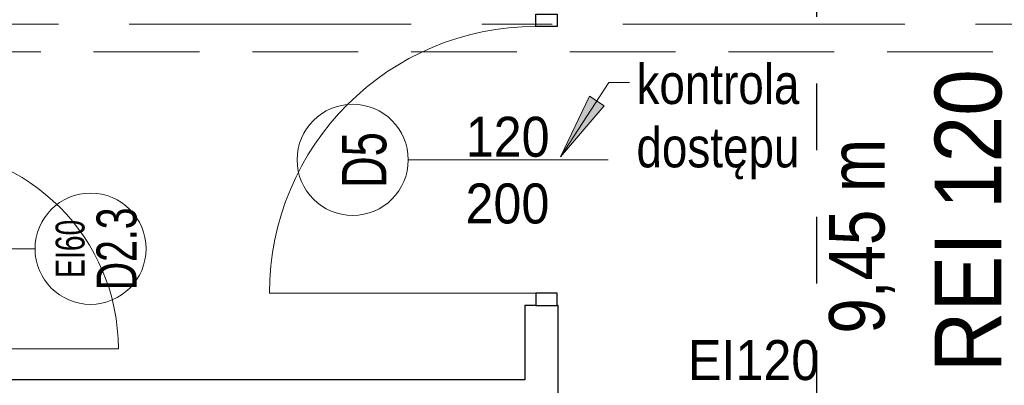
# Model space of a CAD drawing. Header units: centimetres. Extents: x -1631 to 21770, y -8842 to 3590.
# Tile 107 of 133: x 55 to 498, y 1686 to 1850. Entities that reach past the tile are written whole.
import ezdxf

# ---------------------------------------------------------------- set-up
doc = ezdxf.new("R2010")
doc.units = ezdxf.units.CM
for name, pattern in [('Dash', [60, 30, -30]), ('Oś', [222.25, 127, -31.75, 31.75, -31.75]), ('Ukryte', [71.438, 47.625, -23.813])]:
    doc.linetypes.add(name, pattern=pattern)
for name, color, linetype, lineweight in [('A-ANNO-NOTE', 131, 'Continuous', 9), ('A-DETL', 90, 'Continuous', 9), ('A-DETL-GENF', 92, 'Continuous', 9), ('A-DETL-HDLN', 90, 'Ukryte', 9), ('A-DETL-MEDM', 33, 'Continuous', 13), ('A-DOOR', 31, 'Continuous', 13), ('A-WALL', 113, 'Continuous', 13), ('G-ANNO-TEXT', 231, 'Continuous', 13), ('S-GRID', 1, 'Continuous', 13)]:
    doc.layers.add(name, color=color, linetype=linetype, lineweight=lineweight)
doc.styles.add('Arial', font='arial.ttf', dxfattribs={"width": 0.9, "height": 18})
doc.styles.add('Arial Narrow_4', font='ARIALN.TTF', dxfattribs={"height": 25})
doc.styles.add('Arial Narrow_6', font='ARIALN.TTF', dxfattribs={"height": 18})
doc.styles.add('Arial_1', font='arial.ttf', dxfattribs={"width": 0.7, "height": 20})
doc.styles.add('Arial_2', font='arial.ttf', dxfattribs={"width": 0.7, "height": 13})
doc.styles.add('Arial_3', font='arial.ttf', dxfattribs={"width": 0.7, "height": 18})
doc.styles.add('Arial_9', font='arial.ttf', dxfattribs={"width": 0.9, "height": 30})

# ---------------------------------------------------------------- blocks, each defined once
blk = doc.blocks.new('DRZWI 1S - automatyczna etykieta - Drzwi 90 _PPOŻ EI60_-2381341-6_piętro IV __13_80 m_ - stan projektowany')
at = {"layer": 'A-DETL-GENF'}
for p, q in [((-50.5, 7.5), (-50.5, -2)), ((-45, 7.5), (-50.5, 7.5)), ((-45, -2), (-45, 7.5)), ((50.5, 7.5), (45, 7.5)), ((45, 7.5), (45, -2)), ((50.5, -2), (50.5, 7.5)), ((-50.5, -2), (-45, -2)), ((45, -2), (50.5, -2))]:
    blk.add_line(p, q, dxfattribs=at)
at = {"layer": 'A-DETL-MEDM', "lineweight": 25}
for p, q in [((-45, 7.5), (-50.5, 7.5)), ((-50.5, 7.5), (-50.5, -2)), ((-45, -2), (-45, 7.5)), ((45, -2), (45, 7.5)), ((45, 7.5), (50.5, 7.5)), ((50.5, 7.5), (50.5, -2)), ((-50.5, -2), (-45, -2)), ((50.5, -2), (45, -2))]:
    blk.add_line(p, q, dxfattribs=at)
at = {"layer": 'A-DOOR'}
blk.add_line((45, 7.5), (45, 97.5), dxfattribs=at)
blk.add_arc((45, 7.5), 90, 90, 180, dxfattribs=at)
blk = doc.blocks.new('DRZWI 1S - automatyczna etykieta - Drzwi 120-2407013-6_piętro IV __13_80 m_ - stan projektowany')
at = {"layer": 'A-DETL-GENF'}
for p, q in [((-65.5, 7), (-60, 7)), ((-65.5, -2.5), (-65.5, 7)), ((-60, 7), (-60, -2.5)), ((60, 7), (65.5, 7)), ((60, -2.5), (60, 7)), ((65.5, 7), (65.5, -2.5)), ((-60, -2.5), (-65.5, -2.5)), ((65.5, -2.5), (60, -2.5))]:
    blk.add_line(p, q, dxfattribs=at)
at = {"layer": 'A-DETL-MEDM', "lineweight": 25}
for p, q in [((-65.5, -2.5), (-65.5, 7)), ((-65.5, 7), (-60, 7)), ((-60, 7), (-60, -2.5)), ((60, 7), (60, -2.5)), ((65.5, 7), (60, 7)), ((65.5, -2.5), (65.5, 7)), ((-60, -2.5), (-65.5, -2.5)), ((60, -2.5), (65.5, -2.5))]:
    blk.add_line(p, q, dxfattribs=at)
at = {"layer": 'A-DOOR'}
blk.add_line((60, -2.5), (60, -122.5), dxfattribs=at)
blk.add_arc((60, -2.5), 120, 180, 270, dxfattribs=at)

msp = doc.modelspace()

# ---------------------------------------------------------------- hatches: boundary and pattern name
at = {"layer": 'G-ANNO-TEXT'}
msp.add_hatch(color=50, dxfattribs=at).paths.add_polyline_path([(298.47, 1788.64), (318.11, 1811.65), (311.49, 1815.95)], flags=0)

# ---------------------------------------------------------------- linework, layer by layer
at = {"layer": 'A-ANNO-NOTE', "lineweight": 13}
for p, q in [((319.88, 1787.33), (229.88, 1787.33)), ((319.88, 1787.33), (229.88, 1787.33)), ((-28.12, 1747.33), (61.88, 1747.33)), ((-28.12, 1747.33), (61.88, 1747.33))]:
    msp.add_line(p, q, dxfattribs=at)
for centre in [(204.88, 1787.33), (86.88, 1747.33)]:
    msp.add_circle(centre, 25, dxfattribs=at)
at = {"layer": 'A-DETL', "linetype": 'Dash', "lineweight": 25}
msp.add_open_spline([(413.88, 1671.63), (413.88, 2096.66), (413.88, 2119.33), (413.88, 2190.85), (413.88, 2616.83)], degree=3, knots=[0, 0, 0, 0, 5.678351, 11.366988, 11.366988, 11.366988, 11.366988], dxfattribs=at)
at = {"layer": 'A-DETL-HDLN'}
msp.add_line((-1197.62, 1835.83), (1172.38, 1835.83), dxfattribs=at)
at = {"layer": 'A-WALL', "color": 7, "lineweight": 25}
for p, q in [((287.38, 1721.83), (282.38, 1721.83)), ((282.38, 1721.83), (282.38, 1688.33)), ((297.38, 1721.83), (296.88, 1721.83)), ((297.38, 1680.33), (297.38, 1721.83)), ((282.38, 1688.33), (9.38, 1688.33))]:
    msp.add_line(p, q, dxfattribs=at)
at = {"layer": 'G-ANNO-TEXT', "color": 50}
for p, q in [((298.47, 1788.64), (320.19, 1822.11)), ((320.19, 1822.11), (329.45, 1822.11)), ((311.49, 1815.95), (298.47, 1788.64)), ((318.11, 1811.65), (311.49, 1815.95)), ((298.47, 1788.64), (318.11, 1811.65))]:
    msp.add_line(p, q, dxfattribs=at)
at = {"layer": 'S-GRID', "linetype": 'Oś'}
msp.add_line((1342.46, 1848.33), (-1368.76, 1848.33), dxfattribs=at)

# ---------------------------------------------------------------- block references
at = {"layer": 'A-DOOR', "rotation": 270.0000000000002}
for name, p in [('DRZWI 1S - automatyczna etykieta - Drzwi 120-2407013-6_piętro IV __13_80 m_ - stan projektowany', (289.88, 1787.33)), ('DRZWI 1S - automatyczna etykieta - Drzwi 90 _PPOŻ EI60_-2381341-6_piętro IV __13_80 m_ - stan projektowany', (1.88, 1747.33))]:
    msp.add_blockref(name, p, dxfattribs=at)

# ---------------------------------------------------------------- texts
at = {"layer": 'A-ANNO-NOTE', "lineweight": 211, "char_height": 18, "width": 38.07, "attachment_point": 5, "line_spacing_factor": 0.936439, "style": 'Arial'}
for s, insert in [('\\pt114.3,228.6,342.9,457.2,571.5,685.8,800.1,914.4,1028.7,1143,1257.3,1371.6,1485.9,1600.2,1714.5,1828.8,1943.1,2057.4,2171.7,2286,2400.3,2514.6,2628.9,2743.2,2857.5,2971.8,3086.1,3200.4,3314.7,3429,3543.3,3657.6;120', (274.64, 1797.56)), ('\\pt114.3,228.6,342.9,457.2,571.5,685.8,800.1,914.4,1028.7,1143,1257.3,1371.6,1485.9,1600.2,1714.5,1828.8,1943.1,2057.4,2171.7,2286,2400.3,2514.6,2628.9,2743.2,2857.5,2971.8,3086.1,3200.4,3314.7,3429,3543.3,3657.6;200', (274.55, 1767.56))]:
    msp.add_mtext(s, dxfattribs=dict(at, insert=insert))
at = {"layer": 'A-ANNO-NOTE', "lineweight": 211, "attachment_point": 5, "rotation": 90, "line_spacing_factor": 0.936439}
for s, insert, char_height, width, style in [('\\pt88.9,177.8,266.7,355.6,444.5,533.4,622.3,711.2,800.1,889,977.9,1066.8,1155.7,1244.6,1333.5,1422.4,1511.3,1600.2,1689.1,1778,1866.9,1955.8,2044.7,2133.6,2222.5,2311.4,2400.3,2489.2,2578.1,2667,2755.9,2844.8;D5', (210.17, 1787.26), 20, 25.97, 'Arial_1'), ('\\pt88.90002,177.80004,266.70006,355.60008,444.49992,533.39994,622.29996,711.19998,800.1,889.00002,977.90004,1066.80006,1155.70008,1244.59992,1333.49994,1422.39996,1511.29998,1600.2,1689.10002,1778.00004,1866.90006,1955.80008,2044.69992,2133.59994,2222.49996,2311.39998,2400.3,2489.20002,2578.10004,2667.00006,2755.90008,2844.79992;D2.3', (98.69, 1747.3), 18, 37.03, 'Arial_3'), ('\\pt88.89998,177.79996,266.69994,355.60005,444.50003,533.40001,622.29999,711.19997,800.09995,889.00006,977.90004,1066.80002,1155.7,1244.59998,1333.49996,1422.39994,1511.30005,1600.20003,1689.10001,1777.99999,1866.89997,1955.79995,2044.70006,2133.60004,2222.50002,2311.4,2400.29998,2489.19996,2578.09994,2667.00005,2755.90003,2844.80001;EI60', (77.74, 1747.3), 13, 26.39, 'Arial_2')]:
    msp.add_mtext(s, dxfattribs=dict(at, insert=insert, char_height=char_height, width=width, style=style))
at = {"layer": 'G-ANNO-TEXT', "color": 7, "insert": (405.99, 1830.42), "char_height": 18, "width": 80.7, "attachment_point": 3, "line_spacing_factor": 0.949189, "style": 'Arial Narrow_6'}
msp.add_mtext('\\pt127.00008,253.99998,381.00006,507.99996,635.00004,761.99994,889.00002,1015.99992,1143,1270.00008,1396.99998,1524.00006,1650.99996,1778.00004,1904.99994,2032.00002,2158.99992,2286,2413.00008,2539.99998,2667.00006,2793.99996,2921.00004,3047.99994,3175.00002,3301.99992,3429,3556.00008,3682.99998,3810.00006,3936.99996,4064.00004;kontrola dostępu', dxfattribs=at)
at = {"layer": 'G-ANNO-TEXT', "color": 1, "insert": (466.88, 1691.81), "char_height": 30, "width": 140.7132, "attachment_point": 1, "rotation": 90, "line_spacing_factor": 0.936439, "style": 'Arial_9'}
msp.add_mtext('\\pt114.3,228.6,342.9,457.2,571.5,685.8,800.1,914.4,1028.7,1143,1257.3,1371.6,1485.9,1600.2,1714.5,1828.8,1943.1,2057.4,2171.7,2286,2400.3,2514.6,2628.9,2743.2,2857.5,2971.8,3086.1,3200.4,3314.7,3429,3543.3,3657.6;REI 120', dxfattribs=at)
at = {"layer": 'G-ANNO-TEXT', "color": 11, "insert": (419.29, 1709.16), "char_height": 25, "width": 88.88, "attachment_point": 1, "rotation": 90, "line_spacing_factor": 0.949189, "style": 'Arial Narrow_4'}
msp.add_mtext('\\pt127,254,381,508,635,762,889,1016,1143,1270,1397,1524,1651,1778,1905,2032,2159,2286,2413,2540,2667,2794,2921,3048,3175,3302,3429,3556,3683,3810,3937,4064;9,45 m', dxfattribs=at)
at = {"layer": 'G-ANNO-TEXT', "color": 1, "insert": (414.92, 1706.26), "char_height": 18, "width": 58.3578, "attachment_point": 3, "line_spacing_factor": 0.936439, "style": 'Arial'}
msp.add_mtext('\\pt114.3,228.6,342.9,457.2,571.5,685.8,800.1,914.4,1028.7,1143,1257.3,1371.6,1485.9,1600.2,1714.5,1828.8,1943.1,2057.4,2171.7,2286,2400.3,2514.6,2628.9,2743.2,2857.5,2971.8,3086.1,3200.4,3314.7,3429,3543.3,3657.6;EI120', dxfattribs=at)

doc.saveas('drawing.dxf')
